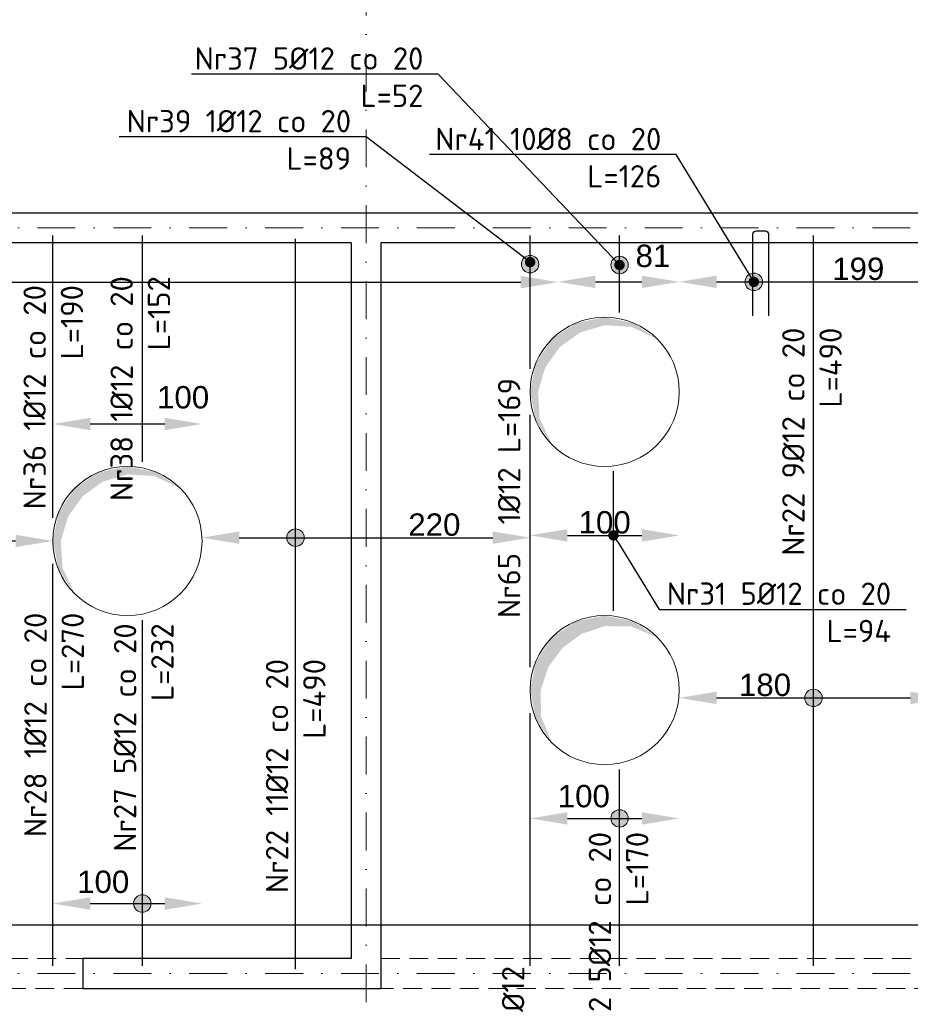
# Model space of a CAD drawing. Header units: millimetres. Extents: x -81893328 to 44149, y -26843406 to 95443303.
# Tile 34 of 100: x 28959 to 29556, y -4595 to -3935. Entities that reach past the tile are written whole.
import ezdxf
from ezdxf import colors
from ezdxf.entities.mleader import LeaderData, LeaderLine
from ezdxf.math import Vec2, Vec3

# ---------------------------------------------------------------- set-up
doc = ezdxf.new("R2010")
doc.units = ezdxf.units.MM
doc.linetypes.add('DASHDOTX2', pattern=[50.8, 25.4, -12.7, 0, -12.7])
doc.linetypes.add('DASHED', pattern=[19.05, 12.7, -6.35])
for name, color, linetype, lineweight in [('aRMZ - opisy', 7, 'Continuous', 5), ('aRMZ - osie', 2, 'DASHDOTX2', 5), ('aRMZ - wymiarowanie', 4, 'Continuous', 13), ('gruba', 92, 'Continuous', 30), ('kRMZ - nadproża monolityczne', 1, 'DASHED', 5), ('kRMZ - otwory', 251, 'Continuous', 5), ('kRMZ - ściany nośne', 5, 'Continuous', 30), ('SolidHatch', 250, 'Continuous', 25)]:
    doc.layers.add(name, color=color, linetype=linetype, lineweight=lineweight)
doc.styles.add('1-100 2', font='arial.ttf', dxfattribs={"height": 15})
doc.styles.add('1-100 RM', font='isocpeur.ttf', dxfattribs={"height": 20})
doc.dimstyles.new('1-100', dxfattribs={"dimtxt": 15, "dimasz": 2.5, "dimexe": 1.25, "dimexo": 0.625, "dimgap": 1, "dimtad": 1, "dimdec": 0, "dimtxsty": '1-100 2', "dimblk": 'ZNACZKI', "dimcen": 2, "dimdle": 5, "dimse1": 1, "dimse2": 1, "dimclrd": 7, "dimclrt": 7, "dimadec": 0, "dimazin": 0, "dimtfac": 1, "dimtdec": 0, "dimtix": 1, "dimtmove": 1, "dimatfit": 3, "dimldrblk": 'ZNACZKI', "dimfxl": 1, "dimarcsym": 0})
doc.dimstyles.new('wymiarowanie prętów 1-100', dxfattribs={"dimtxt": 15, "dimasz": 25, "dimexe": 1.25, "dimexo": 0.625, "dimgap": 1, "dimtad": 1, "dimdec": 0, "dimtxsty": '1-100 2', "dimcen": 2, "dimdle": 5, "dimse1": 1, "dimse2": 1, "dimclrd": 7, "dimclrt": 7, "dimadec": 0, "dimazin": 0, "dimtfac": 1, "dimtdec": 0, "dimtix": 1, "dimtmove": 1, "dimatfit": 3, "dimldrblk": 'ZNACZKI', "dimfxl": 1, "dimarcsym": 0})

# ---------------------------------------------------------------- blocks, each defined once
blk = doc.blocks.new('ZNACZKI')
for p, q in [((0, 2.131), (0, -2.131)), ((1.507, 1.507), (-1.507, -1.507)), ((-2.131, 0), (2.131, 0))]:
    blk.add_line(p, q)
blk = doc.blocks.new('*D887')
at = {"layer": 'aRMZ - wymiarowanie', "color": 7, "lineweight": -2, "ltscale": 2, "transparency": 16777216}
blk.add_line((28593.94, -3767.37), (29188.94, -3767.37), dxfattribs=at)
at = {"layer": 'Defpoints', "color": 0, "ltscale": 2, "transparency": 16777216}
for p in [(29191.44, -3767.37), (28591.44, -4049.24), (29191.44, -4049.24)]:
    blk.add_point(p, dxfattribs=at)
at = {"layer": 'aRMZ - wymiarowanie', "color": 7, "lineweight": -2, "ltscale": 2, "transparency": 16777216, "xscale": 2.5, "yscale": 2.5, "zscale": 2.5, "rotation": 180}
blk.add_blockref('ZNACZKI', (28591.44, -3767.37), dxfattribs=at)
at = {"layer": 'aRMZ - wymiarowanie', "color": 7, "lineweight": -2, "ltscale": 2, "transparency": 16777216, "xscale": 2.5, "yscale": 2.5, "zscale": 2.5}
blk.add_blockref('ZNACZKI', (29191.44, -3767.37), dxfattribs=at)
at = {"layer": 'aRMZ - wymiarowanie', "color": 7, "ltscale": 2, "transparency": 16777216, "insert": (28891.44, -3758.71), "char_height": 15, "attachment_point": 5, "style": '1-100 2'}
blk.add_mtext('600', dxfattribs=at)
blk = doc.blocks.new('*D888')
at = {"layer": 'aRMZ - wymiarowanie', "color": 7, "lineweight": -2, "ltscale": 2, "transparency": 16777216}
blk.add_line((29193.94, -3767.37), (29788.94, -3767.37), dxfattribs=at)
at = {"layer": 'Defpoints', "color": 0, "ltscale": 2, "transparency": 16777216}
for p in [(29791.44, -3767.37), (29191.44, -4049.24), (29791.44, -4049.24)]:
    blk.add_point(p, dxfattribs=at)
at = {"layer": 'aRMZ - wymiarowanie', "color": 7, "lineweight": -2, "ltscale": 2, "transparency": 16777216, "xscale": 2.5, "yscale": 2.5, "zscale": 2.5, "rotation": 180}
blk.add_blockref('ZNACZKI', (29191.44, -3767.37), dxfattribs=at)
at = {"layer": 'aRMZ - wymiarowanie', "color": 7, "lineweight": -2, "ltscale": 2, "transparency": 16777216, "xscale": 2.5, "yscale": 2.5, "zscale": 2.5}
blk.add_blockref('ZNACZKI', (29791.44, -3767.37), dxfattribs=at)
at = {"layer": 'aRMZ - wymiarowanie', "color": 7, "ltscale": 2, "transparency": 16777216, "insert": (29491.44, -3758.71), "char_height": 15, "attachment_point": 5, "style": '1-100 2'}
blk.add_mtext('600', dxfattribs=at)
blk = doc.blocks.new('*D902')
at = {"layer": 'aRMZ - wymiarowanie', "color": 7, "lineweight": -2, "ltscale": 2, "transparency": 16777216}
blk.add_line((28603.94, -4945.87), (29178.94, -4945.87), dxfattribs=at)
at = {"layer": 'Defpoints', "color": 0, "ltscale": 2, "transparency": 16777216}
for p in [(28601.44, -4564.24), (29181.44, -4564.24), (29181.44, -4945.87)]:
    blk.add_point(p, dxfattribs=at)
at = {"layer": 'aRMZ - wymiarowanie', "color": 7, "lineweight": -2, "ltscale": 2, "transparency": 16777216, "xscale": 2.5, "yscale": 2.5, "zscale": 2.5, "rotation": 180}
blk.add_blockref('ZNACZKI', (28601.44, -4945.87), dxfattribs=at)
at = {"layer": 'aRMZ - wymiarowanie', "color": 7, "lineweight": -2, "ltscale": 2, "transparency": 16777216, "xscale": 2.5, "yscale": 2.5, "zscale": 2.5}
blk.add_blockref('ZNACZKI', (29181.44, -4945.87), dxfattribs=at)
at = {"layer": 'aRMZ - wymiarowanie', "color": 7, "ltscale": 2, "transparency": 16777216, "insert": (28891.44, -4937.21), "char_height": 15, "attachment_point": 5, "style": '1-100 2'}
blk.add_mtext('580', dxfattribs=at)
blk = doc.blocks.new('*D903')
at = {"layer": 'aRMZ - wymiarowanie', "color": 7, "lineweight": -2, "ltscale": 2, "transparency": 16777216}
for p, q in [((29178.94, -4945.87), (29176.44, -4945.87)), ((29181.44, -4945.87), (29201.44, -4945.87)), ((29203.94, -4945.87), (29206.44, -4945.87))]:
    blk.add_line(p, q, dxfattribs=at)
at = {"layer": 'Defpoints', "color": 0, "ltscale": 2, "transparency": 16777216}
for p in [(29181.44, -4564.24), (29201.44, -4564.24), (29201.44, -4945.87)]:
    blk.add_point(p, dxfattribs=at)
at = {"layer": 'aRMZ - wymiarowanie', "color": 7, "lineweight": -2, "ltscale": 2, "transparency": 16777216, "xscale": 2.5, "yscale": 2.5, "zscale": 2.5}
blk.add_blockref('ZNACZKI', (29181.44, -4945.87), dxfattribs=at)
at = {"layer": 'aRMZ - wymiarowanie', "color": 7, "lineweight": -2, "ltscale": 2, "transparency": 16777216, "xscale": 2.5, "yscale": 2.5, "zscale": 2.5, "rotation": 180}
blk.add_blockref('ZNACZKI', (29201.44, -4945.87), dxfattribs=at)
at = {"layer": 'aRMZ - wymiarowanie', "color": 7, "ltscale": 2, "transparency": 16777216, "insert": (29191.44, -4937.21), "char_height": 15, "attachment_point": 5, "style": '1-100 2'}
blk.add_mtext('20', dxfattribs=at)
blk = doc.blocks.new('*D904')
at = {"layer": 'aRMZ - wymiarowanie', "color": 7, "lineweight": -2, "ltscale": 2, "transparency": 16777216}
blk.add_line((29203.94, -4945.87), (29778.94, -4945.87), dxfattribs=at)
at = {"layer": 'Defpoints', "color": 0, "ltscale": 2, "transparency": 16777216}
for p in [(29201.44, -4564.24), (29781.44, -4564.24), (29781.44, -4945.87)]:
    blk.add_point(p, dxfattribs=at)
at = {"layer": 'aRMZ - wymiarowanie', "color": 7, "lineweight": -2, "ltscale": 2, "transparency": 16777216, "xscale": 2.5, "yscale": 2.5, "zscale": 2.5, "rotation": 180}
blk.add_blockref('ZNACZKI', (29201.44, -4945.87), dxfattribs=at)
at = {"layer": 'aRMZ - wymiarowanie', "color": 7, "lineweight": -2, "ltscale": 2, "transparency": 16777216, "xscale": 2.5, "yscale": 2.5, "zscale": 2.5}
blk.add_blockref('ZNACZKI', (29781.44, -4945.87), dxfattribs=at)
at = {"layer": 'aRMZ - wymiarowanie', "color": 7, "ltscale": 2, "transparency": 16777216, "insert": (29491.44, -4937.21), "char_height": 15, "attachment_point": 5, "style": '1-100 2'}
blk.add_mtext('580', dxfattribs=at)
blk = doc.blocks.new('*D906')
at = {"layer": 'aRMZ - wymiarowanie', "color": 7, "lineweight": -2, "ltscale": 2, "transparency": 16777216}
blk.add_line((27683.94, -4973.29), (29798.94, -4973.29), dxfattribs=at)
at = {"layer": 'Defpoints', "color": 0, "ltscale": 2, "transparency": 16777216}
for p in [(27681.44, -4584.24), (29801.44, -4584.24), (29801.44, -4973.29)]:
    blk.add_point(p, dxfattribs=at)
at = {"layer": 'aRMZ - wymiarowanie', "color": 7, "lineweight": -2, "ltscale": 2, "transparency": 16777216, "xscale": 2.5, "yscale": 2.5, "zscale": 2.5, "rotation": 180}
blk.add_blockref('ZNACZKI', (27681.44, -4973.29), dxfattribs=at)
at = {"layer": 'aRMZ - wymiarowanie', "color": 7, "lineweight": -2, "ltscale": 2, "transparency": 16777216, "xscale": 2.5, "yscale": 2.5, "zscale": 2.5}
blk.add_blockref('ZNACZKI', (29801.44, -4973.29), dxfattribs=at)
at = {"layer": 'aRMZ - wymiarowanie', "color": 7, "ltscale": 2, "transparency": 16777216, "insert": (28741.44, -4964.63), "char_height": 15, "attachment_point": 5, "style": '1-100 2'}
blk.add_mtext('2120', dxfattribs=at)
blk = doc.blocks.new('*D914')
at = {"layer": 'aRMZ - wymiarowanie', "color": 7, "lineweight": -2, "ltscale": 2, "transparency": 16777216}
blk.add_line((28603.94, -3742.42), (29178.94, -3742.42), dxfattribs=at)
at = {"layer": 'Defpoints', "color": 0, "ltscale": 2, "transparency": 16777216}
for p in [(29181.44, -3742.42), (28601.44, -4084.24), (29181.44, -4084.24)]:
    blk.add_point(p, dxfattribs=at)
at = {"layer": 'aRMZ - wymiarowanie', "color": 7, "lineweight": -2, "ltscale": 2, "transparency": 16777216, "xscale": 2.5, "yscale": 2.5, "zscale": 2.5, "rotation": 180}
blk.add_blockref('ZNACZKI', (28601.44, -3742.42), dxfattribs=at)
at = {"layer": 'aRMZ - wymiarowanie', "color": 7, "lineweight": -2, "ltscale": 2, "transparency": 16777216, "xscale": 2.5, "yscale": 2.5, "zscale": 2.5}
blk.add_blockref('ZNACZKI', (29181.44, -3742.42), dxfattribs=at)
at = {"layer": 'aRMZ - wymiarowanie', "color": 7, "ltscale": 2, "transparency": 16777216, "insert": (28891.44, -3733.76), "char_height": 15, "attachment_point": 5, "style": '1-100 2'}
blk.add_mtext('580', dxfattribs=at)
blk = doc.blocks.new('*D915')
at = {"layer": 'aRMZ - wymiarowanie', "color": 7, "lineweight": -2, "ltscale": 2, "transparency": 16777216}
for p, q in [((29178.94, -3742.42), (29176.44, -3742.42)), ((29181.44, -3742.42), (29201.44, -3742.42)), ((29203.94, -3742.42), (29206.44, -3742.42))]:
    blk.add_line(p, q, dxfattribs=at)
at = {"layer": 'Defpoints', "color": 0, "ltscale": 2, "transparency": 16777216}
for p in [(29201.44, -3742.42), (29181.44, -4084.24), (29201.44, -4084.24)]:
    blk.add_point(p, dxfattribs=at)
at = {"layer": 'aRMZ - wymiarowanie', "color": 7, "lineweight": -2, "ltscale": 2, "transparency": 16777216, "xscale": 2.5, "yscale": 2.5, "zscale": 2.5}
blk.add_blockref('ZNACZKI', (29181.44, -3742.42), dxfattribs=at)
at = {"layer": 'aRMZ - wymiarowanie', "color": 7, "lineweight": -2, "ltscale": 2, "transparency": 16777216, "xscale": 2.5, "yscale": 2.5, "zscale": 2.5, "rotation": 180}
blk.add_blockref('ZNACZKI', (29201.44, -3742.42), dxfattribs=at)
at = {"layer": 'aRMZ - wymiarowanie', "color": 7, "ltscale": 2, "transparency": 16777216, "insert": (29191.44, -3733.76), "char_height": 15, "attachment_point": 5, "style": '1-100 2'}
blk.add_mtext('20', dxfattribs=at)
blk = doc.blocks.new('*D916')
at = {"layer": 'aRMZ - wymiarowanie', "color": 7, "lineweight": -2, "ltscale": 2, "transparency": 16777216}
blk.add_line((29203.94, -3742.42), (29763.94, -3742.42), dxfattribs=at)
at = {"layer": 'Defpoints', "color": 0, "ltscale": 2, "transparency": 16777216}
for p in [(29766.44, -3742.42), (29201.44, -4084.24), (29766.44, -4099.24)]:
    blk.add_point(p, dxfattribs=at)
at = {"layer": 'aRMZ - wymiarowanie', "color": 7, "lineweight": -2, "ltscale": 2, "transparency": 16777216, "xscale": 2.5, "yscale": 2.5, "zscale": 2.5, "rotation": 180}
blk.add_blockref('ZNACZKI', (29201.44, -3742.42), dxfattribs=at)
at = {"layer": 'aRMZ - wymiarowanie', "color": 7, "lineweight": -2, "ltscale": 2, "transparency": 16777216, "xscale": 2.5, "yscale": 2.5, "zscale": 2.5}
blk.add_blockref('ZNACZKI', (29766.44, -3742.42), dxfattribs=at)
at = {"layer": 'aRMZ - wymiarowanie', "color": 7, "ltscale": 2, "transparency": 16777216, "insert": (29483.94, -3733.76), "char_height": 15, "attachment_point": 5, "style": '1-100 2'}
blk.add_mtext('565', dxfattribs=at)
blk = doc.blocks.new('*D918')
at = {"layer": 'aRMZ - wymiarowanie', "color": 7, "lineweight": -2, "ltscale": 2, "transparency": 16777216}
blk.add_line((27683.94, -3714.81), (29798.94, -3714.81), dxfattribs=at)
at = {"layer": 'Defpoints', "color": 0, "ltscale": 2, "transparency": 16777216}
for p in [(29801.44, -3714.81), (27681.44, -4064.24), (29801.44, -4064.24)]:
    blk.add_point(p, dxfattribs=at)
at = {"layer": 'aRMZ - wymiarowanie', "color": 7, "lineweight": -2, "ltscale": 2, "transparency": 16777216, "xscale": 2.5, "yscale": 2.5, "zscale": 2.5, "rotation": 180}
blk.add_blockref('ZNACZKI', (27681.44, -3714.81), dxfattribs=at)
at = {"layer": 'aRMZ - wymiarowanie', "color": 7, "lineweight": -2, "ltscale": 2, "transparency": 16777216, "xscale": 2.5, "yscale": 2.5, "zscale": 2.5}
blk.add_blockref('ZNACZKI', (29801.44, -3714.81), dxfattribs=at)
at = {"layer": 'aRMZ - wymiarowanie', "color": 7, "ltscale": 2, "transparency": 16777216, "insert": (28741.44, -3706.16), "char_height": 15, "attachment_point": 5, "style": '1-100 2'}
blk.add_mtext('2120', dxfattribs=at)
blk = doc.blocks.new('*D929')
at = {"layer": 'aRMZ - wymiarowanie', "color": 7, "lineweight": -2, "ltscale": 2, "transparency": 16777216}
blk.add_line((28763.94, -4919.09), (28998.94, -4919.09), dxfattribs=at)
at = {"layer": 'Defpoints', "color": 0, "ltscale": 2, "transparency": 16777216}
for p in [(28761.44, -4584.24), (29001.44, -4584.24), (29001.44, -4919.09)]:
    blk.add_point(p, dxfattribs=at)
at = {"layer": 'aRMZ - wymiarowanie', "color": 7, "lineweight": -2, "ltscale": 2, "transparency": 16777216, "xscale": 2.5, "yscale": 2.5, "zscale": 2.5, "rotation": 180}
blk.add_blockref('ZNACZKI', (28761.44, -4919.09), dxfattribs=at)
at = {"layer": 'aRMZ - wymiarowanie', "color": 7, "lineweight": -2, "ltscale": 2, "transparency": 16777216, "xscale": 2.5, "yscale": 2.5, "zscale": 2.5}
blk.add_blockref('ZNACZKI', (29001.44, -4919.09), dxfattribs=at)
at = {"layer": 'aRMZ - wymiarowanie', "color": 7, "ltscale": 2, "transparency": 16777216, "insert": (28881.44, -4910.44), "char_height": 15, "attachment_point": 5, "style": '1-100 2'}
blk.add_mtext('240', dxfattribs=at)
blk = doc.blocks.new('*D930')
at = {"layer": 'aRMZ - wymiarowanie', "color": 7, "lineweight": -2, "ltscale": 2, "transparency": 16777216}
blk.add_line((29003.94, -4919.09), (29198.94, -4919.09), dxfattribs=at)
at = {"layer": 'Defpoints', "color": 0, "ltscale": 2, "transparency": 16777216}
for p in [(29001.44, -4584.24), (29201.44, -4584.24), (29201.44, -4919.09)]:
    blk.add_point(p, dxfattribs=at)
at = {"layer": 'aRMZ - wymiarowanie', "color": 7, "lineweight": -2, "ltscale": 2, "transparency": 16777216, "xscale": 2.5, "yscale": 2.5, "zscale": 2.5, "rotation": 180}
blk.add_blockref('ZNACZKI', (29001.44, -4919.09), dxfattribs=at)
at = {"layer": 'aRMZ - wymiarowanie', "color": 7, "lineweight": -2, "ltscale": 2, "transparency": 16777216, "xscale": 2.5, "yscale": 2.5, "zscale": 2.5}
blk.add_blockref('ZNACZKI', (29201.44, -4919.09), dxfattribs=at)
at = {"layer": 'aRMZ - wymiarowanie', "color": 7, "ltscale": 2, "transparency": 16777216, "insert": (29101.44, -4910.44), "char_height": 15, "attachment_point": 5, "style": '1-100 2'}
blk.add_mtext('200', dxfattribs=at)
blk = doc.blocks.new('*D931')
at = {"layer": 'aRMZ - wymiarowanie', "color": 7, "lineweight": -2, "ltscale": 2, "transparency": 16777216}
blk.add_line((29203.94, -4919.09), (29778.94, -4919.09), dxfattribs=at)
at = {"layer": 'Defpoints', "color": 0, "ltscale": 2, "transparency": 16777216}
for p in [(29201.44, -4584.24), (29781.44, -4584.24), (29781.44, -4919.09)]:
    blk.add_point(p, dxfattribs=at)
at = {"layer": 'aRMZ - wymiarowanie', "color": 7, "lineweight": -2, "ltscale": 2, "transparency": 16777216, "xscale": 2.5, "yscale": 2.5, "zscale": 2.5, "rotation": 180}
blk.add_blockref('ZNACZKI', (29201.44, -4919.09), dxfattribs=at)
at = {"layer": 'aRMZ - wymiarowanie', "color": 7, "lineweight": -2, "ltscale": 2, "transparency": 16777216, "xscale": 2.5, "yscale": 2.5, "zscale": 2.5}
blk.add_blockref('ZNACZKI', (29781.44, -4919.09), dxfattribs=at)
at = {"layer": 'aRMZ - wymiarowanie', "color": 7, "ltscale": 2, "transparency": 16777216, "insert": (29491.44, -4910.44), "char_height": 15, "attachment_point": 5, "style": '1-100 2'}
blk.add_mtext('580', dxfattribs=at)
blk = doc.blocks.new('*D974')
at = {"layer": 'aRMZ - wymiarowanie', "color": 7, "lineweight": -2, "ltscale": 2, "transparency": 16777216}
blk.add_line((28826.44, -4284.24), (28956.44, -4284.24), dxfattribs=at)
at = {"layer": 'aRMZ - wymiarowanie', "color": 7, "ltscale": 2, "transparency": 16777216}
for points in [[(28826.44, -4280.08), (28826.44, -4288.41), (28801.44, -4284.24)], [(28956.44, -4280.08), (28956.44, -4288.41), (28981.44, -4284.24)]]:
    blk.add_solid(points, dxfattribs=at)
at = {"layer": 'Defpoints', "color": 0, "ltscale": 2, "transparency": 16777216}
for p in [(28801.44, -4284.24), (28981.44, -4284.24), (28981.44, -4284.24)]:
    blk.add_point(p, dxfattribs=at)
at = {"layer": 'aRMZ - wymiarowanie', "color": 7, "ltscale": 2, "transparency": 16777216, "insert": (28921.97, -4275.58), "char_height": 15, "attachment_point": 5, "style": '1-100 2'}
blk.add_mtext('180', dxfattribs=at)
blk = doc.blocks.new('*D975')
at = {"layer": 'aRMZ - wymiarowanie', "color": 7, "lineweight": -2, "ltscale": 2, "transparency": 16777216}
blk.add_line((29106.44, -4282.03), (29276.44, -4282.03), dxfattribs=at)
at = {"layer": 'aRMZ - wymiarowanie', "color": 7, "ltscale": 2, "transparency": 16777216}
for points in [[(29106.44, -4277.86), (29106.44, -4286.2), (29081.44, -4282.03)], [(29276.44, -4277.86), (29276.44, -4286.2), (29301.44, -4282.03)]]:
    blk.add_solid(points, dxfattribs=at)
at = {"layer": 'Defpoints', "color": 0, "ltscale": 2, "transparency": 16777216}
for p in [(29301.44, -4184.24), (29081.44, -4284.24), (29301.44, -4282.03)]:
    blk.add_point(p, dxfattribs=at)
at = {"layer": 'aRMZ - wymiarowanie', "color": 7, "ltscale": 2, "transparency": 16777216, "insert": (29237.25, -4273.37), "char_height": 15, "attachment_point": 5, "style": '1-100 2'}
blk.add_mtext('220', dxfattribs=at)
blk = doc.blocks.new('*D976')
at = {"layer": 'aRMZ - wymiarowanie', "color": 7, "lineweight": -2, "ltscale": 2, "transparency": 16777216}
blk.add_line((29426.44, -4389.47), (29556.44, -4389.47), dxfattribs=at)
at = {"layer": 'aRMZ - wymiarowanie', "color": 7, "ltscale": 2, "transparency": 16777216}
for points in [[(29426.44, -4385.31), (29426.44, -4393.64), (29401.44, -4389.47)], [(29556.44, -4385.31), (29556.44, -4393.64), (29581.44, -4389.47)]]:
    blk.add_solid(points, dxfattribs=at)
at = {"layer": 'Defpoints', "color": 0, "ltscale": 2, "transparency": 16777216}
for p in [(29401.44, -4384.24), (29581.44, -4384.24), (29581.44, -4389.47)]:
    blk.add_point(p, dxfattribs=at)
at = {"layer": 'aRMZ - wymiarowanie', "color": 7, "ltscale": 2, "transparency": 16777216, "insert": (29458.97, -4380.82), "char_height": 15, "attachment_point": 5, "style": '1-100 2'}
blk.add_mtext('180', dxfattribs=at)
blk = doc.blocks.new('*D978')
at = {"layer": 'aRMZ - wymiarowanie', "color": 7, "lineweight": -2, "ltscale": 2, "transparency": 16777216}
blk.add_line((27726.44, -4541.64), (29756.44, -4541.64), dxfattribs=at)
at = {"layer": 'aRMZ - wymiarowanie', "color": 7, "ltscale": 2, "transparency": 16777216}
for points in [[(27726.44, -4537.48), (27726.44, -4545.81), (27701.44, -4541.64)], [(29756.44, -4537.48), (29756.44, -4545.81), (29781.44, -4541.64)]]:
    blk.add_solid(points, dxfattribs=at)
at = {"layer": 'Defpoints', "color": 0, "ltscale": 2, "transparency": 16777216}
for p in [(29781.44, -4541.64), (27701.44, -4551.73), (29781.44, -4557.42)]:
    blk.add_point(p, dxfattribs=at)
at = {"layer": 'aRMZ - wymiarowanie', "color": 7, "ltscale": 2, "transparency": 16777216, "insert": (28643.36, -4532.98), "char_height": 15, "attachment_point": 5, "style": '1-100 2'}
blk.add_mtext('2080', dxfattribs=at)
blk = doc.blocks.new('*D979')
at = {"layer": 'aRMZ - wymiarowanie', "color": 7, "lineweight": -2, "ltscale": 2, "transparency": 16777216}
blk.add_line((28216.44, -4110.69), (29295.19, -4110.69), dxfattribs=at)
at = {"layer": 'aRMZ - wymiarowanie', "color": 7, "ltscale": 2, "transparency": 16777216}
for points in [[(28216.44, -4106.52), (28216.44, -4114.85), (28191.44, -4110.69)], [(29295.19, -4106.52), (29295.19, -4114.85), (29320.19, -4110.69)]]:
    blk.add_solid(points, dxfattribs=at)
at = {"layer": 'Defpoints', "color": 0, "ltscale": 2, "transparency": 16777216}
for p in [(29320.19, -4106.75), (29320.19, -4110.69), (28191.44, -4134.24)]:
    blk.add_point(p, dxfattribs=at)
at = {"layer": 'aRMZ - wymiarowanie', "color": 7, "ltscale": 2, "transparency": 16777216, "insert": (28836.22, -4102.03), "char_height": 15, "attachment_point": 5, "style": '1-100 2'}
blk.add_mtext('1129', dxfattribs=at)
blk = doc.blocks.new('*D994')
at = {"layer": 'aRMZ - wymiarowanie', "color": 7, "lineweight": -2, "ltscale": 2, "transparency": 16777216}
blk.add_line((29006.44, -4527.35), (29056.44, -4527.35), dxfattribs=at)
at = {"layer": 'aRMZ - wymiarowanie', "color": 7, "ltscale": 2, "transparency": 16777216}
for points in [[(29006.44, -4523.18), (29006.44, -4531.52), (28981.44, -4527.35)], [(29056.44, -4523.18), (29056.44, -4531.52), (29081.44, -4527.35)]]:
    blk.add_solid(points, dxfattribs=at)
at = {"layer": 'Defpoints', "color": 0, "ltscale": 2, "transparency": 16777216}
for p in [(29081.44, -4415.14), (28981.44, -4417.35), (29081.44, -4527.35)]:
    blk.add_point(p, dxfattribs=at)
at = {"layer": 'aRMZ - wymiarowanie', "color": 7, "ltscale": 2, "transparency": 16777216, "insert": (29015.17, -4512.86), "char_height": 15, "attachment_point": 5, "style": '1-100 2'}
blk.add_mtext('100', dxfattribs=at)
blk = doc.blocks.new('*D995')
at = {"layer": 'aRMZ - wymiarowanie', "color": 7, "lineweight": -2, "ltscale": 2, "transparency": 16777216}
blk.add_line((29006.44, -4205.8), (29056.44, -4205.8), dxfattribs=at)
at = {"layer": 'aRMZ - wymiarowanie', "color": 7, "ltscale": 2, "transparency": 16777216}
for points in [[(29006.44, -4201.64), (29006.44, -4209.97), (28981.44, -4205.8)], [(29056.44, -4201.64), (29056.44, -4209.97), (29081.44, -4205.8)]]:
    blk.add_solid(points, dxfattribs=at)
at = {"layer": 'Defpoints', "color": 0, "ltscale": 2, "transparency": 16777216}
for p in [(29081.44, -4205.8), (28981.44, -4284.24), (29081.44, -4284.24)]:
    blk.add_point(p, dxfattribs=at)
at = {"layer": 'aRMZ - wymiarowanie', "color": 7, "ltscale": 2, "transparency": 16777216, "insert": (29068.76, -4187.98), "char_height": 15, "attachment_point": 5, "style": '1-100 2'}
blk.add_mtext('100', dxfattribs=at)
blk = doc.blocks.new('*D996')
at = {"layer": 'aRMZ - wymiarowanie', "color": 7, "lineweight": -2, "ltscale": 2, "transparency": 16777216}
blk.add_line((29326.44, -4470.27), (29376.44, -4470.27), dxfattribs=at)
at = {"layer": 'aRMZ - wymiarowanie', "color": 7, "ltscale": 2, "transparency": 16777216}
for points in [[(29326.44, -4466.11), (29326.44, -4474.44), (29301.44, -4470.27)], [(29376.44, -4466.11), (29376.44, -4474.44), (29401.44, -4470.27)]]:
    blk.add_solid(points, dxfattribs=at)
at = {"layer": 'Defpoints', "color": 0, "ltscale": 2, "transparency": 16777216}
for p in [(29301.44, -4384.24), (29401.44, -4384.24), (29401.44, -4470.27)]:
    blk.add_point(p, dxfattribs=at)
at = {"layer": 'aRMZ - wymiarowanie', "color": 7, "ltscale": 2, "transparency": 16777216, "insert": (29337.47, -4455.42), "char_height": 15, "attachment_point": 5, "style": '1-100 2'}
blk.add_mtext('100', dxfattribs=at)
blk = doc.blocks.new('_Dot')
at = {"color": 0, "linetype": 'ByBlock', "lineweight": -2}
blk.add_line((-0.5, 0), (-1, 0), dxfattribs=at)
at = {"color": 0, "linetype": 'ByBlock', "const_width": 0.5}
blk.add_lwpolyline([(-0.25, 0, 1), (0.25, 0, 1)], format="xyb", close=True, dxfattribs=at)
blk = doc.blocks.new('*D997')
at = {"layer": 'aRMZ - wymiarowanie', "color": 7, "lineweight": -2, "ltscale": 2, "transparency": 16777216}
blk.add_line((29326.44, -4280.49), (29376.44, -4280.49), dxfattribs=at)
at = {"layer": 'aRMZ - wymiarowanie', "color": 7, "ltscale": 2, "transparency": 16777216}
for points in [[(29326.44, -4276.33), (29326.44, -4284.66), (29301.44, -4280.49)], [(29376.44, -4276.33), (29376.44, -4284.66), (29401.44, -4280.49)]]:
    blk.add_solid(points, dxfattribs=at)
at = {"layer": 'Defpoints', "color": 0, "ltscale": 2, "transparency": 16777216}
for p in [(29301.44, -4184.24), (29401.44, -4184.24), (29401.44, -4280.49)]:
    blk.add_point(p, dxfattribs=at)
at = {"layer": 'aRMZ - wymiarowanie', "color": 7, "ltscale": 2, "transparency": 16777216, "insert": (29351.44, -4271.83), "char_height": 15, "attachment_point": 5, "style": '1-100 2'}
blk.add_mtext('100', dxfattribs=at)
blk = doc.blocks.new('*D998')
at = {"layer": 'aRMZ - wymiarowanie', "color": 7, "lineweight": -2, "ltscale": 2, "transparency": 16777216}
blk.add_line((29345.19, -4110.48), (29376.44, -4110.48), dxfattribs=at)
at = {"layer": 'aRMZ - wymiarowanie', "color": 7, "ltscale": 2, "transparency": 16777216}
for points in [[(29345.19, -4106.32), (29345.19, -4114.65), (29320.19, -4110.48)], [(29376.44, -4106.32), (29376.44, -4114.65), (29401.44, -4110.48)]]:
    blk.add_solid(points, dxfattribs=at)
at = {"layer": 'Defpoints', "color": 0, "ltscale": 2, "transparency": 16777216}
for p in [(29320.19, -4110.69), (29401.44, -4110.48), (29401.44, -4184.24)]:
    blk.add_point(p, dxfattribs=at)
at = {"layer": 'aRMZ - wymiarowanie', "color": 7, "ltscale": 2, "transparency": 16777216, "insert": (29383.8, -4093.17), "char_height": 15, "attachment_point": 5, "style": '1-100 2'}
blk.add_mtext('81', dxfattribs=at)
blk = doc.blocks.new('*D999')
at = {"layer": 'aRMZ - wymiarowanie', "color": 7, "lineweight": -2, "ltscale": 2, "transparency": 16777216}
blk.add_line((29426.44, -4110.48), (29575.19, -4110.48), dxfattribs=at)
at = {"layer": 'aRMZ - wymiarowanie', "color": 7, "ltscale": 2, "transparency": 16777216}
for points in [[(29426.44, -4106.32), (29426.44, -4114.65), (29401.44, -4110.48)], [(29575.19, -4106.32), (29575.19, -4114.65), (29600.19, -4110.48)]]:
    blk.add_solid(points, dxfattribs=at)
at = {"layer": 'Defpoints', "color": 0, "ltscale": 2, "transparency": 16777216}
for p in [(29401.44, -4110.48), (29600.19, -4106.75), (29600.19, -4110.48)]:
    blk.add_point(p, dxfattribs=at)
at = {"layer": 'aRMZ - wymiarowanie', "color": 7, "ltscale": 2, "transparency": 16777216, "insert": (29521.52, -4101.83), "char_height": 15, "attachment_point": 5, "style": '1-100 2'}
blk.add_mtext('199', dxfattribs=at)

msp = doc.modelspace()

# ---------------------------------------------------------------- hatches: boundary and pattern name
at = {"layer": 'aRMZ - opisy'}
h = msp.add_hatch(color=256, dxfattribs=at)
h.dxf.hatch_style = 1
edge = h.paths.add_edge_path()
edge.add_arc((29301.439, -4098.6161), 5.8621, 0, 360)
h = msp.add_hatch(color=256, dxfattribs=at)
h.dxf.hatch_style = 1
edge = h.paths.add_edge_path()
edge.add_arc((29361.439, -4099.1893), 5.8621, 0, 360)
h = msp.add_hatch(color=256, dxfattribs=at)
h.dxf.hatch_style = 1
edge = h.paths.add_edge_path()
edge.add_arc((29451.4438, -4110.4844), 5.8621, 0, 360)
h = msp.add_hatch(color=256, dxfattribs=at)
h.dxf.hatch_style = 1
edge = h.paths.add_edge_path()
edge.add_arc((29144.1566, -4282.0292), 5.8621, 0, 360)
h = msp.add_hatch(color=256, dxfattribs=at)
h.dxf.hatch_style = 1
edge = h.paths.add_edge_path()
edge.add_arc((29491.439, -4389.4741), 5.8621, 0, 360)
h = msp.add_hatch(color=256, dxfattribs=at)
h.dxf.hatch_style = 1
edge = h.paths.add_edge_path()
edge.add_arc((29361.439, -4470.2749), 5.8621, 0, 360)
h = msp.add_hatch(color=256, dxfattribs=at)
h.dxf.hatch_style = 1
edge = h.paths.add_edge_path()
edge.add_arc((29041.439, -4527.3498), 5.8621, 0, 360)
at = {"layer": 'kRMZ - otwory'}
for points in [[(29066.7943, -4248.8872), (29050.5731, -4238.0486), (29031.439, -4234.2425), (29012.3048, -4238.0486), (28996.0836, -4248.8872), (28985.245, -4265.1084), (28981.439, -4284.2425), (28985.245, -4303.3767), (28996.0836, -4319.5979), (28987.8966, -4302.2784), (28986.7423, -4284.2425), (28991.6466, -4267.76), (29001.3869, -4254.1905), (29014.9564, -4244.4502), (29031.439, -4239.5458), (29049.4748, -4240.7002)], [(29066.7943, -4248.8872), (29050.5731, -4238.0486), (29031.439, -4234.2425), (29012.3048, -4238.0486), (28996.0836, -4248.8872), (28985.245, -4265.1084), (28981.439, -4284.2425), (28985.245, -4303.3767), (28996.0836, -4319.5979), (28987.8966, -4302.2784), (28986.7423, -4284.2425), (28991.6466, -4267.76), (29001.3869, -4254.1905), (29014.9564, -4244.4502), (29031.439, -4239.5458), (29049.4748, -4240.7002)], [(29386.7943, -4348.8872), (29370.5731, -4338.0486), (29351.439, -4334.2425), (29332.3048, -4338.0486), (29316.0836, -4348.8872), (29305.245, -4365.1084), (29301.439, -4384.2425), (29305.245, -4403.3767), (29316.0836, -4419.5979), (29308.7805, -4401.9122), (29308.51, -4384.2425), (29313.7805, -4368.6439), (29323.1547, -4355.9583), (29335.8403, -4346.5841), (29351.439, -4341.3136), (29369.1087, -4341.5841)], [(29386.7943, -4348.8872), (29370.5731, -4338.0486), (29351.439, -4334.2425), (29332.3048, -4338.0486), (29316.0836, -4348.8872), (29305.245, -4365.1084), (29301.439, -4384.2425), (29305.245, -4403.3767), (29316.0836, -4419.5979), (29308.7805, -4401.9122), (29308.51, -4384.2425), (29313.7805, -4368.6439), (29323.1547, -4355.9583), (29335.8403, -4346.5841), (29351.439, -4341.3136), (29369.1087, -4341.5841)]]:
    msp.add_hatch(color=256, dxfattribs=at).paths.add_polyline_path(points)
at = {"layer": 'SolidHatch'}
msp.add_hatch(color=256, dxfattribs=at).paths.add_polyline_path([(29386.7943, -4148.8872), (29370.5731, -4138.0486), (29351.439, -4134.2425), (29332.3048, -4138.0486), (29316.0836, -4148.8872), (29305.245, -4165.1084), (29301.439, -4184.2425), (29305.245, -4203.3767), (29316.0836, -4219.5979), (29307.8966, -4202.2784), (29306.7423, -4184.2425), (29311.6466, -4167.76), (29321.3869, -4154.1905), (29334.9564, -4144.4502), (29351.439, -4139.5458), (29369.4748, -4140.7002)])
msp.add_hatch(color=256, dxfattribs=at).paths.add_polyline_path([(29386.7943, -4148.8872), (29370.5731, -4138.0486), (29351.439, -4134.2425), (29332.3048, -4138.0486), (29316.0836, -4148.8872), (29305.245, -4165.1084), (29301.439, -4184.2425), (29305.245, -4203.3767), (29316.0836, -4219.5979), (29307.8966, -4202.2784), (29306.7423, -4184.2425), (29311.6466, -4167.76), (29321.3869, -4154.1905), (29334.9564, -4144.4502), (29351.439, -4139.5458), (29369.4748, -4140.7002)])

# ---------------------------------------------------------------- linework, layer by layer
at = {"layer": 'aRMZ - opisy'}
for centre in [(29301.439, -4098.6161), (29361.439, -4099.1893), (29451.4438, -4110.4844), (29144.1566, -4282.0292), (29491.439, -4389.4741), (29361.439, -4470.2749), (29041.439, -4527.3498)]:
    msp.add_circle(centre, 5.8621, dxfattribs=at)
at = {"layer": 'aRMZ - osie'}
for p, q in [((29191.439, -3601.0521), (29191.439, -5143.9572)), ((27138.6771, -4074.2425), (30536.7437, -4074.2425)), ((27138.6771, -4574.2425), (30536.7437, -4574.2425))]:
    msp.add_line(p, q, dxfattribs=at)
at = {"layer": 'gruba'}
for p, q in [((28981.439, -4268.828), (28981.439, -4079.3425)), ((29041.439, -4231.0827), (29041.439, -4079.3425)), ((29301.439, -4168.828), (29301.439, -4079.3425)), ((29361.439, -4131.0827), (29361.439, -4079.3425)), ((29491.439, -4569.1425), (29491.439, -4079.3425)), ((29144.1566, -4571.4353), (29144.1566, -4081.6353)), ((29301.439, -4368.828), (29301.439, -4199.6571)), ((29357.3764, -4331.0827), (29357.3764, -4237.4024)), ((28981.439, -4569.1425), (28981.439, -4299.6571)), ((29041.439, -4569.1425), (29041.439, -4337.4024)), ((29301.439, -4569.1425), (29301.439, -4399.6571)), ((29361.439, -4569.1425), (29361.439, -4437.4024))]:
    msp.add_line(p, q, dxfattribs=at)
at = {"layer": 'gruba', "extrusion": (0, 0, -1)}
for p, q in [((29450.8287, -4133.3466), (29450.8287, -4078.3466)), ((29452.9287, -4076.2466), (29459.2287, -4076.2466)), ((29461.3287, -4078.3466), (29461.3287, -4133.3466))]:
    msp.add_line(p, q, dxfattribs=at)
for centre, start_param, end_param in [((29452.9287, -4078.3466), 5.49778714, 7.06858347), ((29459.2287, -4078.3466), 0.78539816, 2.35619449)]:
    msp.add_ellipse(centre, major_axis=(-1.4849, 1.4849), ratio=1, start_param=start_param, end_param=end_param, dxfattribs=at)
at = {"layer": 'kRMZ - nadproża monolityczne'}
for points in [[(28761.439, -4564.2425), (29001.439, -4564.2425)], [(29201.439, -4564.2425), (29781.439, -4564.2425)], [(29001.439, -4584.2425), (28761.439, -4584.2425)], [(29781.439, -4584.2425), (29201.439, -4584.2425)]]:
    msp.add_lwpolyline(points, dxfattribs=at)
at = {"layer": 'kRMZ - otwory'}
for centre in [(29351.439, -4184.2425), (29351.439, -4184.2425), (29031.439, -4284.2425), (29031.439, -4284.2425), (29351.439, -4384.2425)]:
    msp.add_circle(centre, 50, dxfattribs=at)
at = {"layer": 'kRMZ - ściany nośne'}
for p, q in [((27681.439, -4064.2425), (29801.439, -4064.2425)), ((29181.439, -4084.2425), (28601.439, -4084.2425)), ((29181.439, -4084.2425), (29181.439, -4564.2425)), ((29781.439, -4084.2425), (29201.439, -4084.2425)), ((29201.439, -4084.2425), (29201.439, -4584.2425)), ((29181.439, -4564.2425), (29001.439, -4564.2425)), ((29001.439, -4564.2425), (29001.439, -4584.2425)), ((29201.439, -4564.2425), (29201.439, -4564.2425)), ((29001.439, -4584.2425), (29201.439, -4584.2425))]:
    msp.add_line(p, q, dxfattribs=at)

# ---------------------------------------------------------------- texts
at = {"layer": 'aRMZ - opisy', "char_height": 15, "attachment_point": 3, "rotation": 90, "style": '1-100 RM'}
for s, insert in [('\\pxqr;Nr38 1%%C12 co 20\\PL=152', (29020.0392, -4106.6777)), ('\\pxqr;Nr36 1%%C12 co 20\\PL=190', (28961.7055, -4112.6244)), ('\\pxqr;Nr22 9%%C12 co 20\\PL=490', (29470.4594, -4141.1781)), ('\\pxqr;Nr65  1%%C12 L=169', (29279.8882, -4174.9385)), ('\\pxqr;Nr28 1%%C12 co 20\\PL=270', (28962.2018, -4332.3069)), ('\\pxqr;Nr27 5%%C12 co 20\\PL=232', (29022.317, -4339.4795)), ('\\pxqr;Nr22 11%%C12 co 20\\PL=490', (29124.2491, -4363.3415)), ('\\pxqr;Nr32 5%%C12 co 20\\PL=170', (29340.7732, -4479.2808)), ('\\pxql;Nr29 1%%C12\\PL=170', (29282.5355, -4569.2621))]:
    msp.add_mtext(s, dxfattribs=dict(at, insert=insert))

# ---------------------------------------------------------------- dimensions: what is measured, and where the dimension line sits
at = {"layer": 'aRMZ - wymiarowanie', "color": 1, "ltscale": 2}
for base, p1, p2, picture, middle in [((29801.439, -3714.8139), (27681.439, -4064.2425), (29801.439, -4064.2425), '*D918', (28741.439, -3706.1553)), ((29181.439, -3742.4215), (28601.439, -4084.2425), (29181.439, -4084.2425), '*D914', (28891.439, -3733.7629)), ((29201.439, -3742.4215), (29181.439, -4084.2425), (29201.439, -4084.2425), '*D915', (29191.439, -3733.7629)), ((29766.439, -3742.4215), (29201.439, -4084.2425), (29766.439, -4099.2425), '*D916', (29483.939, -3733.7629)), ((29191.439, -3767.3695), (28591.439, -4049.2425), (29191.439, -4049.2425), '*D887', (28891.439, -3758.7109)), ((29791.439, -3767.3695), (29191.439, -4049.2425), (29791.439, -4049.2425), '*D888', (29491.439, -3758.7109)), ((29181.439, -4945.8723), (28601.439, -4564.2425), (29181.439, -4564.2425), '*D902', (28891.439, -4937.2137)), ((29201.439, -4945.8723), (29181.439, -4564.2425), (29201.439, -4564.2425), '*D903', (29191.439, -4937.2137)), ((29781.439, -4945.8723), (29201.439, -4564.2425), (29781.439, -4564.2425), '*D904', (29491.439, -4937.2137)), ((29801.439, -4973.2869), (27681.439, -4584.2425), (29801.439, -4584.2425), '*D906', (28741.439, -4964.6283)), ((29001.439, -4919.0945), (28761.439, -4584.2425), (29001.439, -4584.2425), '*D929', (28881.439, -4910.4359)), ((29201.439, -4919.0945), (29001.439, -4584.2425), (29201.439, -4584.2425), '*D930', (29101.439, -4910.4359)), ((29781.439, -4919.0945), (29201.439, -4584.2425), (29781.439, -4584.2425), '*D931', (29491.439, -4910.4359))]:
    dim = msp.add_linear_dim(base=base, p1=p1, p2=p2, dimstyle='1-100', dxfattribs=at)
    dim.commit()
    dim.dimension.update_dxf_attribs({"geometry": picture, "text_midpoint": middle})
at = {"layer": 'aRMZ - wymiarowanie', "ltscale": 2}
for base, p1, p2, picture, middle in [((29401.439, -4110.4844), (29320.189, -4110.6869), (29401.439, -4184.2425), '*D998', (29383.7991, -4101.8258)), ((29320.189, -4110.6869), (28191.439, -4134.2425), (29320.189, -4106.7488), '*D979', (28836.2169, -4110.6869)), ((29600.189, -4110.4844), (29401.439, -4110.4844), (29600.189, -4106.7488), '*D999', (29521.5219, -4110.4844)), ((29081.439, -4205.8034), (28981.439, -4284.2425), (29081.439, -4284.2425), '*D995', (29068.7621, -4196.6405)), ((29301.439, -4282.0292), (29081.439, -4284.2425), (29301.439, -4184.2425), '*D975', (29237.2543, -4282.0292)), ((28981.439, -4284.2425), (28801.439, -4284.2425), (28981.439, -4284.2425), '*D974', (28921.9712, -4284.2425)), ((29581.439, -4389.4741), (29401.439, -4384.2425), (29581.439, -4384.2425), '*D976', (29458.9691, -4389.4741)), ((29401.439, -4470.2749), (29301.439, -4384.2425), (29401.439, -4384.2425), '*D996', (29337.4713, -4464.0764)), ((29081.439, -4527.3498), (28981.439, -4417.3489), (29081.439, -4415.1356), '*D994', (29015.166, -4521.517)), ((29781.439, -4541.6425), (27701.439, -4551.7273), (29781.439, -4557.4226), '*D978', (28643.3616, -4541.6425))]:
    dim = msp.add_linear_dim(base=base, p1=p1, p2=p2, dimstyle='wymiarowanie prętów 1-100', dxfattribs=at)
    dim.commit()
    dim.dimension.update_dxf_attribs({"geometry": picture, "text_midpoint": middle, "dimtype": 160})
dim = msp.add_linear_dim(base=(29401.439, -4280.4925), p1=(29301.439, -4184.2425), p2=(29401.439, -4184.2425), dimstyle='wymiarowanie prętów 1-100', dxfattribs=at)
dim.commit()
dim.dimension.update_dxf_attribs({"geometry": '*D997', "text_midpoint": (29351.439, -4271.8339)})

# ---------------------------------------------------------------- leaders
at = {"layer": 'aRMZ - opisy'}
ml = msp.add_multileader_mtext('Standard', dxfattribs=at)
ml.set_content('Nr37 5%%C12 co 20\\PL=52', color=256, style='1-100 RM')
ml.set_leader_properties()
ml.set_arrow_properties(name='DOT')
ml.build(insert=Vec2(0, 0))
ml.multileader.update_dxf_attribs({"text_left_attachment_type": 6, "text_right_attachment_type": 6, "arrow_head_size": 7})
ctx = ml.context
ctx.base_point, ctx.char_height, ctx.arrow_head_size, ctx.plane_origin = Vec3(29079.3913, -3971.2269), 15, 7, Vec3(29980.9163, -4056.2026)
ctx.left_attachment, ctx.right_attachment, ctx.text_align_type = 6, 6, 2
notes = []
notes.append((ctx, [(1, (1, 1, 0), (29239.8913, -3971.2269), (-1, 0), 8, [(0, [(29361.439, -4099.1893)], 0, [])])]))
ctx.mtext.insert, ctx.mtext.alignment, ctx.mtext.flow_direction = Vec3(29229.8913, -3953.2269), 3, 5
ml = msp.add_multileader_mtext('Standard', dxfattribs=at)
ml.set_content('Nr39 1%%C12 co 20\\PL=89', color=256, style='1-100 RM')
ml.set_leader_properties()
ml.set_arrow_properties(name='DOT')
ml.build(insert=Vec2(0, 0))
ml.multileader.update_dxf_attribs({"text_left_attachment_type": 6, "text_right_attachment_type": 6, "arrow_head_size": 7})
ctx = ml.context
ctx.base_point, ctx.char_height, ctx.arrow_head_size, ctx.plane_origin = Vec3(29033.939, -4013.2492), 15, 7, Vec3(30221.9216, -3945.1709)
ctx.left_attachment, ctx.right_attachment, ctx.text_align_type = 6, 6, 2
notes.append((ctx, [(1, (1, 1, 0), (29191.439, -4013.2492), (-1, 0), 8, [(0, [(29301.439, -4097.2648)], 0, [])])]))
ctx.mtext.insert, ctx.mtext.alignment, ctx.mtext.flow_direction = Vec3(29181.439, -3995.2492), 3, 5
ml = msp.add_multileader_mtext('Standard', dxfattribs=at)
ml.set_content('Nr41 10%%C8 co 20\\PL=126', color=256, style='1-100 RM')
ml.set_leader_properties()
ml.set_arrow_properties(name='DOT')
ml.build(insert=Vec2(0, 0))
ml.multileader.update_dxf_attribs({"text_left_attachment_type": 6, "text_right_attachment_type": 6, "arrow_head_size": 7})
ctx = ml.context
ctx.base_point, ctx.char_height, ctx.arrow_head_size, ctx.plane_origin = Vec3(29240.4325, -4025.1983), 15, 7, Vec3(30082.4866, -3994.1985)
ctx.left_attachment, ctx.right_attachment, ctx.text_align_type = 6, 6, 2
notes.append((ctx, [(1, (1, 1, 0), (29399.4325, -4025.1983), (-1, 0), 8, [(0, [(29451.4438, -4110.4844)], 0, [])])]))
ctx.mtext.insert, ctx.mtext.alignment, ctx.mtext.flow_direction = Vec3(29389.4325, -4007.1983), 3, 5
ml = msp.add_multileader_mtext('Standard', dxfattribs=at)
ml.set_content('Nr31 5%%C12 co 20\\PL=94', color=256, style='1-100 RM')
ml.set_leader_properties()
ml.set_arrow_properties(name='DOT')
ml.build(insert=Vec2(0, 0))
ml.multileader.update_dxf_attribs({"text_left_attachment_type": 6, "text_right_attachment_type": 6, "arrow_head_size": 7})
ctx = ml.context
ctx.base_point, ctx.char_height, ctx.arrow_head_size, ctx.plane_origin = Vec3(29396.0537, -4330.0821), 15, 7, Vec3(29977.3525, -4466.8746)
ctx.left_attachment, ctx.right_attachment, ctx.text_align_type = 6, 6, 2
notes.append((ctx, [(0, (1, 1, 0), (29388.0537, -4330.0821), (1, 0), 8, [(0, [(29357.3764, -4280.4925)], 0, [])])]))
ctx.mtext.insert, ctx.mtext.alignment, ctx.mtext.flow_direction = Vec3(29543.5537, -4312.0821), 3, 5
for ctx, leaders in notes:
    for number, flags, end, landing, length, lines in leaders:
        leader = LeaderData()
        leader.index, (leader.has_last_leader_line, leader.has_dogleg_vector, leader.attachment_direction) = number, flags
        leader.last_leader_point, leader.dogleg_vector, leader.dogleg_length = Vec3(end), Vec3(landing), length
        for number, points, colour, breaks in lines:
            line = LeaderLine()
            line.index, line.vertices, line.color, line.breaks = number, Vec3.list(points), colors.encode_raw_color(colour), breaks
            leader.lines.append(line)
        ctx.leaders.append(leader)

doc.saveas('drawing.dxf')
